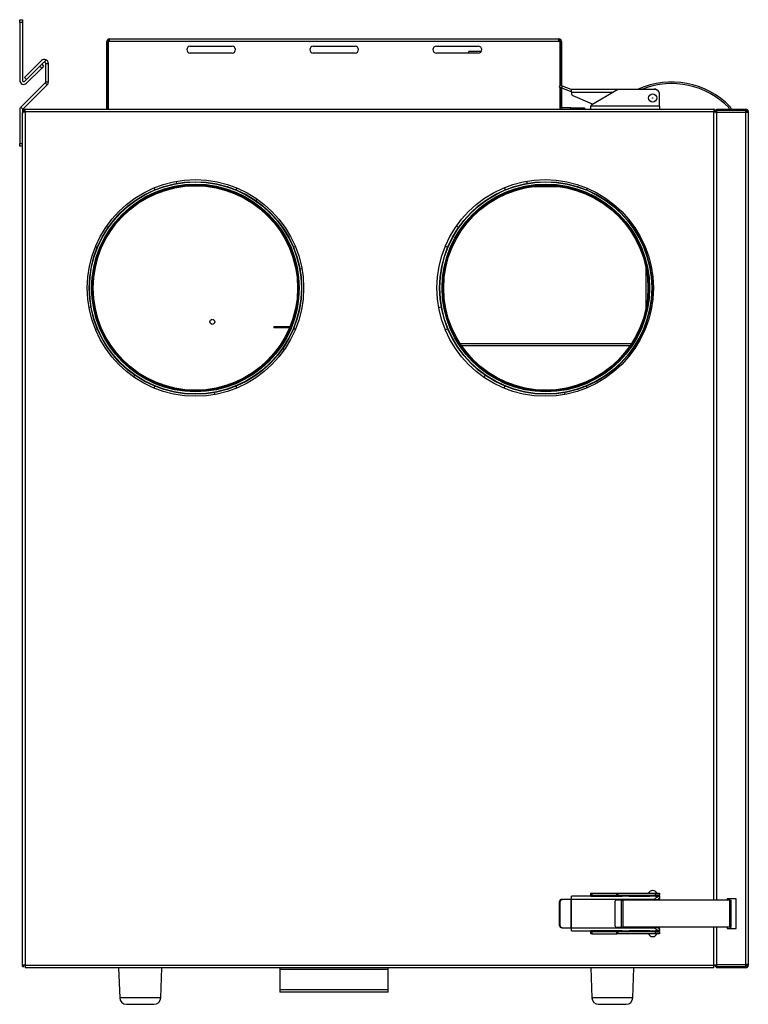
# Model space of a CAD drawing. Header units: millimetres. Extents: x 236 to 3393, y 257 to 3307.
# Tile 9 of 9: x 2304 to 2842, y 1763 to 2490. Entities that reach past the tile are written whole.
import ezdxf

# ---------------------------------------------------------------- set-up
doc = ezdxf.new("R2010")
doc.units = ezdxf.units.MM
for name, color, linetype in [('BURTA', 7, 'Continuous'), ('Domyślne', 7, 'Continuous'), ('DRZWI_ZEW_H', 7, 'Continuous'), ('ETHERNET', 7, 'Continuous'), ('KOLNIERZ_160_PK', 7, 'Continuous'), ('MOC_REKU_SCIANA_', 7, 'Continuous'), ('MOC_REKU_TYŁ_NOW', 7, 'Continuous'), ('OBUDOWA_H', 7, 'Continuous'), ('POKRYWKA_STEROWA', 7, 'Continuous'), ('PRZEGRODA_BYPASS', 7, 'Continuous'), ('STOPKA', 7, 'Continuous'), ('UCHWYT_CZUJNIKA', 7, 'Continuous'), ('UCHWYT_SYFONU_2S', 7, 'Continuous'), ('ZETKA', 7, 'Continuous')]:
    doc.layers.add(name, color=color, linetype=linetype)

# ---------------------------------------------------------------- blocks, each defined once
blk = doc.blocks.new('SE3')
at = {"layer": 'BURTA', "color": 7, "linetype": 'Continuous'}
for p, q in [((2702.76, 2440.02), (2703.27, 2441.43)), ((2704.17, 2439.51), (2702.76, 2440.02)), ((2703.27, 2441.43), (2704.68, 2440.92)), ((2704.68, 2440.92), (2704.17, 2439.51)), ((2704.17, 2439.51), (2710.69, 2437.13)), ((2704.68, 2440.92), (2711.2, 2438.54)), ((2711.45, 2438.5), (2711.5, 2438.5)), ((2711.45, 2437), (2711.5, 2437)), ((2711.5, 2438.5), (2772.75, 2438.5)), ((2711.5, 2436.26), (2711.5, 2438.5)), ((2711.5, 2436.26), (2742.19, 2436.26)), ((2711.5, 2436.26), (2711.5, 2435.52)), ((2726.55, 2427.23), (2745.19, 2438)), ((2773.6, 2438.2), (2745.94, 2438.2)), ((2727.12, 2427.56), (2712.71, 2433.68)), ((2776.6, 2425.93), (2776.6, 2435.2)), ((2776.75, 2432.31), (2776.75, 2434.5)), ((2725.8, 2423.7), (2725.8, 2425.93)), ((2776.6, 2425.93), (2725.8, 2425.93)), ((2725.8, 2425.93), (2725.8, 2425.93)), ((2776.6, 2425.93), (2776.6, 2423.7)), ((2704.17, 1840.2), (2704.68, 1840.2)), ((2711.2, 1840.2), (2704.68, 1840.2)), ((2711.45, 1840.2), (2711.2, 1840.2)), ((2711.2, 1840.2), (2711.2, 1819.2)), ((2711.5, 1840.2), (2711.45, 1840.2)), ((2711.45, 1840.2), (2711.45, 1819.2)), ((2776.34, 1842.45), (2711.5, 1842.45)), ((2711.5, 1840.21), (2711.5, 1842.45)), ((2772.75, 1840.21), (2711.5, 1840.21)), ((2711.5, 1840.21), (2711.5, 1840.2)), ((2725.8, 1843.2), (2725.8, 1844.7)), ((2725.8, 1844.7), (2726.55, 1844.7)), ((2725.8, 1843.2), (2725.8, 1842.46)), ((2726.55, 1843.2), (2725.8, 1843.2)), ((2725.8, 1842.46), (2725.8, 1842.45)), ((2725.8, 1842.46), (2749.15, 1842.46)), ((2726.55, 1844.7), (2745.19, 1844.7)), ((2726.55, 1844.7), (2726.55, 1843.2)), ((2726.55, 1843.2), (2745.19, 1843.2)), ((2744.75, 1839.9), (2772.75, 1839.9)), ((2745.19, 1844.7), (2745.94, 1844.7)), ((2745.19, 1843.2), (2745.19, 1844.7)), ((2745.94, 1843.2), (2745.19, 1843.2)), ((2745.94, 1844.7), (2773.6, 1844.7)), ((2745.94, 1844.7), (2745.94, 1843.2)), ((2745.94, 1843.2), (2773.6, 1843.2)), ((2748.4, 1839.7), (2749.7, 1839.7)), ((2748.4, 1839.7), (2748.4, 1819.7)), ((2754.15, 1842.8), (2749.15, 1842.8)), ((2749.15, 1842.8), (2749.15, 1842.45)), ((2749.65, 1839.9), (2749.65, 1839.7)), ((2828.71, 1839.7), (2749.7, 1839.7)), ((2749.7, 1819.7), (2749.7, 1839.7)), ((2753.65, 1839.7), (2753.65, 1839.9)), ((2754.15, 1842.45), (2754.15, 1842.8)), ((2754.15, 1842.46), (2769.6, 1842.46)), ((2769.6, 1843.2), (2769.6, 1842.45)), ((2769.6, 1839.9), (2769.6, 1839.7)), ((2771.77, 1846.7), (2771.42, 1846.7)), ((2772.75, 1840.21), (2772.75, 1839.9)), ((2775.87, 1839.9), (2772.75, 1839.9)), ((2773.6, 1844.7), (2776.6, 1844.7)), ((2773.6, 1843.2), (2773.6, 1844.7)), ((2776.6, 1843.2), (2773.6, 1843.2)), ((2773.6, 1842.45), (2773.6, 1843.2)), ((2773.6, 1842.46), (2776.6, 1842.46)), ((2773.6, 1839.7), (2773.6, 1839.9)), ((2775.87, 1839.9), (2775.87, 1840.21)), ((2776.34, 1842.45), (2776.75, 1842.45)), ((2776.34, 1840.95), (2776.75, 1840.95)), ((2776.6, 1844.7), (2776.6, 1843.2)), ((2776.6, 1842.46), (2776.6, 1843.2)), ((2776.6, 1842.45), (2776.6, 1842.46)), ((2776.6, 1839.7), (2776.6, 1840.95)), ((2776.75, 1842.45), (2776.75, 1840.95)), ((2828.71, 1839.7), (2829.62, 1839.7)), ((2828.71, 1819.7), (2828.71, 1839.7)), ((2829.62, 1819.7), (2829.62, 1839.7)), ((2703.27, 1838.7), (2702.76, 1838.7)), ((2702.76, 1820.7), (2702.76, 1838.7)), ((2703.27, 1820.7), (2703.27, 1838.7)), ((2743.75, 1820.5), (2743.75, 1838.9)), ((2702.76, 1820.7), (2703.27, 1820.7)), ((2704.68, 1819.2), (2704.17, 1819.2)), ((2704.68, 1819.2), (2711.2, 1819.2)), ((2711.2, 1819.2), (2711.45, 1819.2)), ((2711.45, 1819.2), (2711.5, 1819.2)), ((2711.5, 1819.2), (2711.5, 1819.18)), ((2711.5, 1819.18), (2772.75, 1819.18)), ((2711.5, 1816.95), (2711.5, 1819.18)), ((2772.75, 1819.5), (2744.75, 1819.5)), ((2748.4, 1819.7), (2749.7, 1819.7)), ((2749.65, 1819.7), (2749.65, 1819.5)), ((2828.71, 1819.7), (2749.7, 1819.7)), ((2753.65, 1819.5), (2753.65, 1819.7)), ((2769.6, 1819.7), (2769.6, 1819.5)), ((2772.75, 1819.5), (2772.75, 1819.18)), ((2772.75, 1819.5), (2775.87, 1819.5)), ((2773.6, 1819.5), (2773.6, 1819.7)), ((2775.87, 1819.18), (2775.87, 1819.5)), ((2776.75, 1818.45), (2776.34, 1818.45)), ((2776.6, 1818.45), (2776.6, 1819.7)), ((2776.75, 1818.45), (2776.75, 1816.95)), ((2828.71, 1819.7), (2829.62, 1819.7)), ((2711.5, 1816.95), (2776.34, 1816.95)), ((2725.8, 1816.95), (2725.8, 1816.93)), ((2749.15, 1816.93), (2725.8, 1816.93)), ((2725.8, 1816.93), (2725.8, 1816.2)), ((2725.8, 1814.7), (2725.8, 1816.2)), ((2725.8, 1816.2), (2726.55, 1816.2)), ((2726.55, 1814.7), (2725.8, 1814.7)), ((2745.19, 1816.2), (2726.55, 1816.2)), ((2726.55, 1816.2), (2726.55, 1814.7)), ((2726.55, 1814.7), (2745.19, 1814.7)), ((2745.19, 1816.2), (2745.94, 1816.2)), ((2745.19, 1814.7), (2745.19, 1816.2)), ((2745.94, 1814.7), (2745.19, 1814.7)), ((2773.6, 1816.2), (2745.94, 1816.2)), ((2745.94, 1816.2), (2745.94, 1814.7)), ((2773.6, 1814.7), (2745.94, 1814.7)), ((2749.15, 1816.95), (2749.15, 1816.6)), ((2754.15, 1816.6), (2749.15, 1816.6)), ((2754.15, 1816.6), (2754.15, 1816.95)), ((2769.6, 1816.93), (2754.15, 1816.93)), ((2769.6, 1816.95), (2769.6, 1816.2)), ((2771.42, 1812.7), (2771.77, 1812.7)), ((2773.6, 1816.2), (2773.6, 1816.95)), ((2776.6, 1816.93), (2773.6, 1816.93)), ((2773.6, 1816.2), (2776.6, 1816.2)), ((2773.6, 1814.7), (2773.6, 1816.2)), ((2776.6, 1814.7), (2773.6, 1814.7)), ((2776.34, 1816.95), (2776.75, 1816.95)), ((2776.6, 1816.93), (2776.6, 1816.95)), ((2776.6, 1816.2), (2776.6, 1816.93)), ((2776.6, 1816.2), (2776.6, 1814.7))]:
    blk.add_line(p, q, dxfattribs=at)
for radius in [3, 0.172]:
    blk.add_circle((2771.6, 2432), radius, dxfattribs=at)
for centre, radius, start, end in [((2785.67, 2383.63), 60.2, 44.36148, 114.291), ((2711.45, 2439.23), 2.24, 250, 270), ((2711.45, 2439.23), 0.737, 250, 270), ((2745.94, 2436.7), 1.5, 90, 120), ((2785.67, 2383.63), 59, 44.36148, 111.56421), ((2772.75, 2434.5), 4, 63.94666, 90), ((2773.6, 2435.2), 3, 0, 90), ((2713.5, 2435.52), 2, 180, 247), ((2772.75, 2434.5), 4, 0, 18.26495), ((2771.75, 2432.31), 5, 345.93013, 0), ((2727.3, 2425.93), 1.5, 120, 179.89972), ((2826.42, 2423.48), 2, 6.22725, 44.36148), ((2826.42, 2423.48), 3.2, 3.88735, 44.36148), ((2744.75, 1838.9), 1, 90, 180), ((2771.42, 1843.7), 3, 90, 160.52878), ((2771.77, 1843.7), 3, 19.47122, 90), ((2744.75, 1820.5), 1, 180, 270), ((2771.42, 1815.7), 3, 199.47122, 270), ((2771.77, 1815.7), 3, 270, 340.52878)]:
    blk.add_arc(centre, radius, start, end, dxfattribs=at)
for centre, major_axis, start_param, end_param in [((2704.17, 1838.7), (0, -1.5), 3.141593, 4.712389), ((2704.68, 1838.7), (0, 1.5), 0, 1.570796), ((2704.17, 1820.7), (0, -1.5), 4.712389, 6.283185), ((2704.68, 1820.7), (0, 1.5), 1.570796, 3.141593)]:
    blk.add_ellipse(centre, major_axis=major_axis, ratio=0.939693, start_param=start_param, end_param=end_param, dxfattribs=at)
for points, knots in [([(2776.34, 1842.45), (2776.24, 1842.45), (2776.13, 1842.42), (2775.9, 1842.34), (2775.76, 1842.28), (2775.49, 1842.13), (2775.35, 1842.05), (2775.04, 1841.86), (2774.89, 1841.76), (2774.42, 1841.44), (2774.09, 1841.21), (2773.59, 1840.84), (2773.42, 1840.71), (2773.08, 1840.46), (2772.91, 1840.34), (2772.75, 1840.21)], [0, 0, 0, 0, 0.125, 0.125, 0.25, 0.25, 0.375, 0.375, 0.5, 0.5, 0.75, 0.75, 0.875, 0.875, 1, 1, 1, 1]), ([(2776.34, 1840.95), (2776.24, 1840.95), (2776.14, 1840.88), (2775.99, 1840.68), (2775.95, 1840.6), (2775.89, 1840.42), (2775.87, 1840.32), (2775.87, 1840.21)], [0, 0, 0, 0, 0.5, 0.5, 0.75, 0.75, 1, 1, 1, 1]), ([(2772.75, 1819.18), (2772.91, 1819.06), (2773.08, 1818.93), (2773.42, 1818.68), (2773.59, 1818.56), (2774.09, 1818.19), (2774.42, 1817.95), (2774.89, 1817.63), (2775.04, 1817.53), (2775.35, 1817.35), (2775.49, 1817.26), (2775.76, 1817.12), (2775.9, 1817.06), (2776.13, 1816.97), (2776.24, 1816.95), (2776.34, 1816.95)], [0, 0, 0, 0, 0.125, 0.125, 0.25, 0.25, 0.5, 0.5, 0.625, 0.625, 0.75, 0.75, 0.875, 0.875, 1, 1, 1, 1]), ([(2775.87, 1819.18), (2775.87, 1819.08), (2775.89, 1818.97), (2775.95, 1818.79), (2775.99, 1818.71), (2776.09, 1818.58), (2776.14, 1818.53), (2776.24, 1818.46), (2776.29, 1818.45), (2776.34, 1818.45)], [0, 0, 0, 0, 0.25, 0.25, 0.5, 0.5, 0.75, 0.75, 1, 1, 1, 1])]:
    blk.add_open_spline(points, degree=3, knots=knots, dxfattribs=at)
at = {"layer": 'DRZWI_ZEW_H', "color": 7, "linetype": 'Continuous'}
for p, q in [((2818.7, 2423.7), (2818.7, 2423)), ((2818.7, 2423.7), (2840.5, 2423.7)), ((2818.7, 2423), (2840.5, 2423)), ((2818.7, 2423), (2840.44, 2423)), ((2818.7, 2423), (2818.7, 2421.3)), ((2840.5, 2423.7), (2840.5, 2423)), ((2840.5, 2421.3), (2840.5, 2422.5)), ((2841.5, 2422), (2841.5, 2421.3)), ((2842.2, 2422), (2842.2, 2421.3)), ((2818.7, 2421.3), (2818.7, 1839.7)), ((2840.5, 2421.3), (2818.7, 2421.3)), ((2840.5, 1792.1), (2840.5, 2421.3)), ((2842.2, 2421.3), (2840.5, 2421.3)), ((2842.2, 2421.3), (2842.2, 1792.1)), ((2842.28, 2289.27), (2842.2, 2289.27)), ((2842.2, 2274.56), (2842.28, 2274.56)), ((2833.2, 1840.7), (2826.7, 1840.7)), ((2826.7, 1840.7), (2826.7, 1839.7)), ((2833.2, 1818.7), (2833.2, 1840.7)), ((2818.7, 1819.7), (2818.7, 1792.1)), ((2826.7, 1819.7), (2826.7, 1818.7)), ((2826.7, 1818.7), (2833.2, 1818.7)), ((2818.7, 1792.1), (2840.5, 1792.1)), ((2818.7, 1792.1), (2818.7, 1790.4)), ((2818.7, 1789.7), (2818.7, 1790.4)), ((2840.5, 1790.4), (2818.7, 1790.4)), ((2840.44, 1790.4), (2818.7, 1790.4)), ((2840.5, 1789.7), (2818.7, 1789.7)), ((2842.2, 1792.1), (2840.5, 1792.1)), ((2840.5, 1790.9), (2840.5, 1792.1)), ((2840.5, 1789.7), (2840.5, 1790.4)), ((2841.5, 1792.1), (2841.5, 1791.4)), ((2842.2, 1792.1), (2842.2, 1791.4))]:
    blk.add_line(p, q, dxfattribs=at)
for centre, radius, start, end in [((2840.5, 2422), 1.7, 0, 90), ((2840.5, 2422), 1, 0, 90), ((2840.5, 1791.4), 1, 270, 0), ((2840.5, 1791.4), 1.7, 270, 0)]:
    blk.add_arc(centre, radius, start, end, dxfattribs=at)
for points in [[(2840.5, 2422.5), (2840.49, 2422.65), (2840.48, 2422.78), (2840.46, 2422.95), (2840.45, 2423), (2840.44, 2423)], [(2840.44, 1790.4), (2840.45, 1790.4), (2840.46, 1790.44), (2840.48, 1790.61), (2840.49, 1790.74), (2840.5, 1790.9)]]:
    blk.add_open_spline(points, degree=3, knots=[0, 0, 0, 0, 0.5, 0.5, 1, 1, 1, 1], dxfattribs=at)
at = {"layer": 'ETHERNET', "color": 7, "linetype": 'Continuous'}
for p in [(2644.74, 2466.27), (2635.73, 2465.2)]:
    blk.add_line(p, (2635.73, 2466.27), dxfattribs=at)
at = {"layer": 'KOLNIERZ_160_PK', "color": 7, "linetype": 'Continuous'}
for p, q in [((2403.13, 2365.44), (2403.49, 2364.2)), ((2419.31, 2370.32), (2419.71, 2368.96)), ((2464.23, 2365.45), (2463.58, 2364.25)), ((2662.07, 2365.64), (2662.49, 2364.2)), ((2678.29, 2370.41), (2678.71, 2368.96)), ((2723.2, 2365.39), (2722.58, 2364.25)), ((2479.06, 2357.34), (2478.41, 2356.15)), ((2737.89, 2357.03), (2737.41, 2356.15)), ((2368.01, 2337.13), (2369.15, 2336.51)), ((2626.6, 2337.35), (2628.15, 2336.51)), ((2359.78, 2322.37), (2361.05, 2321.67)), ((2507.45, 2322.2), (2506.1, 2321.8)), ((2618.48, 2322.53), (2620.05, 2321.67)), ((2765.91, 2322.04), (2765.1, 2321.8)), ((2512.11, 2305.95), (2510.86, 2305.59)), ((2770.7, 2305.83), (2769.86, 2305.59)), ((2355.01, 2277.42), (2356.34, 2277.81)), ((2613.61, 2277.3), (2615.34, 2277.81)), ((2359.82, 2261.22), (2361.1, 2261.59)), ((2507.31, 2261.09), (2506.15, 2261.72)), ((2618.27, 2261.05), (2620.1, 2261.59)), ((2765.98, 2261.27), (2765.15, 2261.72)), ((2499.29, 2246.21), (2498.05, 2246.89)), ((2757.85, 2246.45), (2757.05, 2246.89)), ((2388.13, 2226.03), (2388.79, 2227.25)), ((2646.93, 2225.68), (2647.79, 2227.25)), ((2403, 2218), (2403.62, 2219.15)), ((2464.12, 2217.78), (2463.71, 2219.2)), ((2661.91, 2217.84), (2662.62, 2219.15)), ((2723.04, 2218.07), (2722.71, 2219.2)), ((2447.85, 2213.2), (2447.49, 2214.44)), ((2706.83, 2213.27), (2706.49, 2214.44))]:
    blk.add_line(p, q, dxfattribs=at)
for centre, radius in [((2433.6, 2291.7), 78.5), ((2433.6, 2291.7), 78.29), ((2433.6, 2291.7), 76.71), ((2433.6, 2291.7), 76.21), ((2433.6, 2291.7), 76.19), ((2433.6, 2291.7), 75.49), ((2692.6, 2291.7), 78.5), ((2692.6, 2291.7), 78.29), ((2692.6, 2291.7), 76.71), ((2692.6, 2291.7), 76.21), ((2692.6, 2291.7), 76.19), ((2692.6, 2291.7), 75.49)]:
    blk.add_circle(centre, radius, dxfattribs=at)
at = {"layer": 'MOC_REKU_SCIANA_', "color": 7, "linetype": 'Continuous'}
for p, q in [((2303.7, 2487.83), (2303.7, 2489.83)), ((2303.7, 2489.83), (2305.7, 2489.83)), ((2303.7, 2487.83), (2303.7, 2445.07)), ((2305.7, 2487.83), (2303.7, 2487.83)), ((2305.7, 2489.83), (2305.7, 2487.83)), ((2305.7, 2487.83), (2305.7, 2445.07)), ((2318.54, 2455.5), (2307.4, 2444.36)), ((2319.96, 2454.09), (2308.82, 2442.95)), ((2319.96, 2454.09), (2318.54, 2455.5)), ((2319.96, 2456.92), (2321.37, 2455.5)), ((2321.37, 2455.5), (2319.96, 2454.09))]:
    blk.add_line(p, q, dxfattribs=at)
for radius in [3, 1]:
    blk.add_arc((2306.7, 2445.07), radius, 180, 315, dxfattribs=at)
at = {"layer": 'MOC_REKU_TYŁ_NOW', "color": 7, "linetype": 'Continuous'}
for p, q in [((2319.79, 2459.57), (2307.23, 2447.02)), ((2321.2, 2458.16), (2308.65, 2445.6)), ((2322.29, 2458.38), (2323.06, 2460.22)), ((2322.91, 2443.94), (2322.91, 2457.45)), ((2322.91, 2457.45), (2324.91, 2457.45)), ((2324.91, 2443.94), (2324.91, 2457.45)), ((2322.62, 2443.23), (2304.57, 2425.19)), ((2308.65, 2445.6), (2307.23, 2447.02)), ((2322.62, 2443.23), (2324.03, 2441.82)), ((2322.91, 2443.94), (2324.91, 2443.94)), ((2305.99, 2423.77), (2324.03, 2441.82)), ((2303.7, 2423.07), (2303.7, 2398.31)), ((2304.57, 2425.19), (2305.99, 2423.77)), ((2305.7, 2423.07), (2305.7, 2421.7)), ((2305.7, 2421.09), (2305.7, 2420.65)), ((2303.7, 2398.31), (2305.7, 2398.31)), ((2303.7, 2396.31), (2303.7, 2398.31)), ((2305.7, 2396.31), (2303.7, 2396.31))]:
    blk.add_line(p, q, dxfattribs=at)
for centre, radius, start, end in [((2321.91, 2457.45), 3, 67.5, 135), ((2321.91, 2457.45), 1, 67.5, 135), ((2321.91, 2457.45), 1, 0, 67.5), ((2321.91, 2457.45), 3, 0, 67.5), ((2321.9, 2443.94), 1.01, 315.12266, 359.87734), ((2321.91, 2443.94), 3, 315, 0), ((2306.7, 2423.07), 3, 135, 180), ((2306.7, 2423.07), 1, 135, 180)]:
    blk.add_arc(centre, radius, start, end, dxfattribs=at)
at = {"layer": 'OBUDOWA_H', "color": 7, "linetype": 'Continuous'}
for p, q in [((2306.28, 2421.7), (2305.7, 2421.7)), ((2305.7, 2421.7), (2305.7, 2421.09)), ((2306.99, 2422.4), (2306.28, 2423.11)), ((2306.28, 2421.7), (2307.7, 2421.7)), ((2307.7, 2423.7), (2816.7, 2423.7)), ((2307.7, 2421.7), (2307.7, 2423.7)), ((2307.7, 2421.7), (2307.7, 1791.7)), ((2816.7, 2421.7), (2307.7, 2421.7)), ((2816.7, 2423.7), (2816.7, 2421.7)), ((2816.7, 1839.7), (2816.7, 2421.7)), ((2816.7, 2421.7), (2818.11, 2421.7)), ((2817.4, 2422.4), (2818.11, 2423.11)), ((2818.11, 2421.7), (2818.7, 2421.7)), ((2305.7, 1791.7), (2305.7, 2420.65)), ((2816.7, 1791.7), (2816.7, 1819.7)), ((2307.7, 1791.7), (2305.7, 1791.7)), ((2305.7, 1790.7), (2305.7, 1791.7)), ((2305.7, 1790.7), (2306.7, 1790.7)), ((2306.7, 1790.7), (2306.7, 1791.7)), ((2307.7, 1791.7), (2307.7, 1789.7)), ((2307.7, 1791.7), (2816.7, 1791.7)), ((2816.7, 1789.7), (2307.7, 1789.7)), ((2816.7, 1789.7), (2816.7, 1791.7)), ((2818.7, 1791.7), (2816.7, 1791.7)), ((2817.7, 1791.7), (2817.7, 1790.7)), ((2818.7, 1790.7), (2817.7, 1790.7))]:
    blk.add_line(p, q, dxfattribs=at)
for centre in [(2433.6, 2291.7), (2692.1, 2291.7)]:
    blk.add_circle(centre, 80, dxfattribs=at)
for centre, radius, start, end in [((2307.7, 2421.7), 2, 135, 180), ((2307.7, 2421.7), 2, 90, 135), ((2307.71, 2421.69), 1.01, 135.23597, 179.76403), ((2307.7, 2421.7), 1, 90, 135), ((2816.7, 2421.7), 2, 45, 90), ((2816.7, 2421.7), 1, 45, 90), ((2816.7, 2421.7), 1, 0, 45), ((2816.7, 2421.7), 2, 0, 45)]:
    blk.add_arc(centre, radius, start, end, dxfattribs=at)
for points in [[(2305.7, 2420.65), (2305.7, 2420.83), (2305.75, 2421), (2305.95, 2421.35), (2306.1, 2421.52), (2306.28, 2421.7)], [(2818.7, 2420.65), (2818.7, 2420.83), (2818.64, 2421), (2818.44, 2421.35), (2818.29, 2421.52), (2818.11, 2421.7)]]:
    blk.add_open_spline(points, degree=3, knots=[0, 0, 0, 0, 0.5, 0.5, 1, 1, 1, 1], dxfattribs=at)
at = {"layer": 'POKRYWKA_STEROWA', "color": 7, "linetype": 'Continuous'}
for p, q in [((2368.2, 2473.7), (2369.2, 2473.7)), ((2368.2, 2423.7), (2368.2, 2473.7)), ((2370.2, 2473.7), (2369.2, 2473.7)), ((2369.2, 2473.7), (2369.2, 2423.7)), ((2369.2, 2423.7), (2369.2, 2473.7)), ((2370.2, 2475.7), (2702.2, 2475.7)), ((2370.2, 2473.7), (2370.2, 2475.7)), ((2702.2, 2473.7), (2370.2, 2473.7)), ((2702.2, 2473.7), (2702.2, 2475.7)), ((2703.19, 2473.7), (2702.2, 2473.7)), ((2703.19, 2441.21), (2703.19, 2473.7)), ((2704.2, 2473.7), (2703.2, 2473.7)), ((2703.2, 2473.7), (2703.2, 2441.22)), ((2704.2, 2473.7), (2704.2, 2441.09)), ((2429.7, 2470.2), (2460.7, 2470.2)), ((2460.7, 2465.2), (2429.7, 2465.2)), ((2520.7, 2470.2), (2551.7, 2470.2)), ((2551.7, 2465.2), (2520.7, 2465.2)), ((2611.7, 2470.2), (2642.7, 2470.2)), ((2642.7, 2465.2), (2611.7, 2465.2)), ((2703.19, 2423.7), (2703.19, 2439.86)), ((2703.2, 2439.86), (2703.2, 2425.7)), ((2704.2, 2439.5), (2704.2, 2425.7)), ((2711.2, 2424.7), (2705.2, 2424.7)), ((2711.2, 2423.7), (2711.2, 2424.7)), ((2711.2, 2424.7), (2721.2, 2424.7)), ((2721.2, 2424.7), (2721.2, 2423.7))]:
    blk.add_line(p, q, dxfattribs=at)
for centre, radius, start, end in [((2370.2, 2473.7), 2, 90, 180), ((2370.2, 2473.7), 1, 90, 180), ((2702.2, 2473.7), 2, 0, 90), ((2702.2, 2473.7), 1, 0, 90), ((2429.7, 2467.7), 2.5, 90, 270), ((2460.7, 2467.7), 2.5, 270, 90), ((2520.7, 2467.7), 2.5, 90, 270), ((2551.7, 2467.7), 2.5, 270, 90), ((2611.7, 2467.7), 2.5, 90, 270), ((2642.7, 2467.7), 2.5, 270, 90), ((2705.2, 2425.7), 2, 180, 270), ((2705.2, 2425.7), 1, 180, 270)]:
    blk.add_arc(centre, radius, start, end, dxfattribs=at)
at = {"layer": 'PRZEGRODA_BYPASS', "color": 7, "linetype": 'Continuous'}
for p, q in [((2629.21, 2250.7), (2755.99, 2250.7)), ((2754.79, 2248.9), (2630.41, 2248.9))]:
    blk.add_line(p, q, dxfattribs=at)
at = {"layer": 'STOPKA', "color": 7, "linetype": 'Continuous'}
for p, q in [((2376.84, 1789.7), (2377.63, 1767.52)), ((2407.97, 1767.52), (2408.76, 1789.7)), ((2725.84, 1789.7), (2726.63, 1767.52)), ((2756.97, 1767.52), (2757.76, 1789.7)), ((2407.97, 1767.52), (2377.63, 1767.52)), ((2756.97, 1767.52), (2726.63, 1767.52)), ((2382.62, 1762.7), (2402.98, 1762.7)), ((2731.62, 1762.7), (2751.98, 1762.7))]:
    blk.add_line(p, q, dxfattribs=at)
for centre, start, end in [((2382.62, 1767.7), 182.04541, 270), ((2402.98, 1767.7), 270, 357.95459), ((2731.62, 1767.7), 182.04541, 270), ((2751.98, 1767.7), 270, 357.95459)]:
    blk.add_arc(centre, 5, start, end, dxfattribs=at)
at = {"layer": 'UCHWYT_CZUJNIKA', "color": 7, "linetype": 'Continuous'}
for p, q in [((2503.6, 2263.07), (2491.6, 2263.07)), ((2491.6, 2263.07), (2491.6, 2262.27)), ((2503.12, 2262.27), (2491.6, 2262.27))]:
    blk.add_line(p, q, dxfattribs=at)
at = {"layer": 'UCHWYT_SYFONU_2S', "color": 7, "linetype": 'Continuous'}
for p, q in [((2496, 1789.7), (2496, 1788.7)), ((2576, 1788.7), (2576, 1789.7)), ((2496, 1788.7), (2496, 1773.7)), ((2496, 1788.7), (2576, 1788.7)), ((2576, 1773.7), (2576, 1788.7)), ((2496, 1773.7), (2576, 1773.7)), ((2496, 1773.7), (2496, 1771.7)), ((2576, 1771.7), (2496, 1771.7)), ((2576, 1771.7), (2576, 1773.7))]:
    blk.add_line(p, q, dxfattribs=at)
at = {"layer": 'ZETKA', "color": 7, "linetype": 'Continuous'}
for p, q in [((2683.97, 2366.7), (2701.23, 2366.7)), ((2766.5, 2307.13), (2766.5, 2276.27))]:
    blk.add_line(p, q, dxfattribs=at)
blk.add_circle((2446.1, 2266.7), 1.85, dxfattribs=at)

msp = doc.modelspace()

# ---------------------------------------------------------------- block references
at = {"layer": 'Domyślne'}
msp.add_blockref('SE3', (0, 0), dxfattribs=at)

doc.saveas('drawing.dxf')
